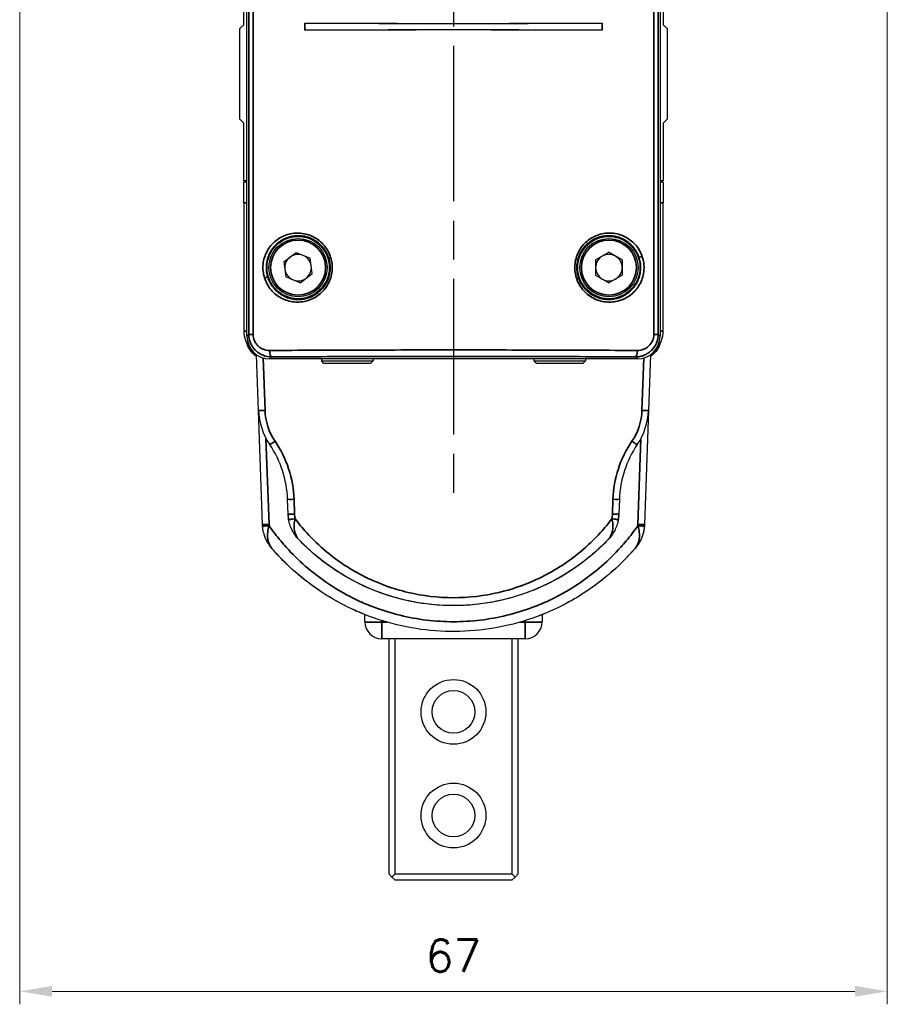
# Model space of a CAD drawing. Header units: millimetres. Extents: x 399 to 6233, y -1870 to 1602.
# Tile 122 of 164: x 4934 to 5001, y -1043 to -967. Entities that reach past the tile are written whole.
import ezdxf

# ---------------------------------------------------------------- set-up
doc = ezdxf.new("R2010")
doc.units = ezdxf.units.MM
doc.linetypes.add('AM_ISO08W050', pattern=[18, 12, -1.5, 3, -1.5])
for name, color, linetype, lineweight in [('AM_5', 3, 'Continuous', 25), ('AM_7', 4, 'AM_ISO08W050', 25), ('可見 (ISO)', 7, 'Continuous', 25), ('窄部可見 (ISO)', 7, 'Continuous', 35)]:
    doc.layers.add(name, color=color, linetype=linetype, lineweight=lineweight)
doc.layers.add('S40', color=7, linetype='Continuous')
doc.styles.add('尺寸標註', font='romans.shx', dxfattribs={"bigfont": 'CHINESET.SHX'})
doc.dimstyles.new('CNS1$0', dxfattribs={"dimtxt": 2.5, "dimasz": 2.5, "dimexe": 1, "dimexo": 1, "dimgap": 1.5, "dimtad": 1, "dimtoh": 1, "dimdec": 1, "dimdsep": 46, "dimtxsty": '尺寸標註', "dimcen": 0, "dimclrd": 2, "dimclre": 2, "dimclrt": 1, "dimadec": 0, "dimazin": 2, "dimtp": 0.1, "dimtm": 0.1, "dimtfac": 0.71, "dimtdec": 1, "dimtmove": 0, "dimatfit": 0, "dimfxl": 0, "dimlwd": 13, "dimlwe": 13, "dimarcsym": 0})

# ---------------------------------------------------------------- blocks, each defined once
blk = doc.blocks.new('*D293')
at = {"layer": 'AM_5', "color": 2, "lineweight": 13}
for p, q in [((4933.764, -929.444), (4933.764, -1043.018)), ((5000.764, -929.444), (5000.764, -1043.018)), ((4936.264, -1042.018), (4998.264, -1042.018))]:
    blk.add_line(p, q, dxfattribs=at)
at = {"layer": 'AM_5', "color": 2, "lineweight": -2}
for points in [[(4936.264, -1041.601), (4936.264, -1042.435), (4933.764, -1042.018)], [(4998.264, -1041.601), (4998.264, -1042.435), (5000.764, -1042.018)]]:
    blk.add_solid(points, dxfattribs=at)
at = {"layer": 'Defpoints', "color": 0, "lineweight": -2}
for p in [(4933.764, -928.444), (5000.764, -928.444), (5000.764, -1042.018)]:
    blk.add_point(p, dxfattribs=at)
at = {"layer": 'AM_5', "color": 1, "insert": (4967.264, -1039.268), "char_height": 2.5, "attachment_point": 5, "style": '尺寸標註'}
blk.add_mtext('67', dxfattribs=at)
blk = doc.blocks.new('S40-左視-02')
at = {"layer": '可見 (ISO)'}
for p, q in [((-15.95, -22.845), (-15.95, 34.605)), ((15.95, 34.605), (15.95, -22.845)), ((-16.2, 1.205), (-16.2, 27.533)), ((16.2, 27.533), (16.2, 1.205)), ((-16.5, 0.905), (-16.2, 1.205)), ((-16.5, -6.095), (-16.5, 0.905)), ((-11.487, 1.334), (-11.483, 1.331)), ((-11.487, 0.773), (-11.487, 1.334)), ((-11.487, 0.773), (-11.483, 0.776)), ((-11.483, 1.331), (-11.483, 0.776)), ((11.487, 1.334), (11.483, 1.331)), ((11.483, 0.776), (11.483, 1.331)), ((11.487, 0.773), (11.483, 0.776)), ((11.487, 1.334), (11.487, 0.773)), ((16.2, 1.205), (16.5, 0.905)), ((16.5, 0.905), (16.5, -6.095)), ((-16.2, -6.395), (-16.5, -6.095)), ((-16.2, -10.845), (-16.2, -6.395)), ((16.5, -6.095), (16.2, -6.395)), ((16.2, -6.395), (16.2, -10.845)), ((-15.95, -10.845), (-16.2, -10.845)), ((-15.95, -10.945), (-16.2, -10.945)), ((-16.2, -12.545), (-16.2, -10.945)), ((-16.013, -10.945), (-16.013, -10.845)), ((16.2, -10.845), (15.95, -10.845)), ((16.2, -10.945), (15.95, -10.945)), ((16.013, -10.945), (16.013, -10.845)), ((16.2, -10.945), (16.2, -12.545)), ((-16.2, -12.545), (-16.2, -22.445)), ((16.2, -22.445), (16.2, -12.545)), ((-14.1, -15.845), (-14.099, -15.845)), ((-13.771, -15.845), (-13.771, -15.845)), ((-14.5, -16.499), (-14.5, -16.499)), ((-13.091, -17.094), (-12.155, -16.374)), ((-12.155, -16.374), (-11.064, -16.825)), ((10.977, -16.956), (11.998, -16.364)), ((13.022, -16.953), (11.998, -16.364)), ((-14.621, -16.846), (-14.621, -16.846)), ((-13.091, -17.094), (-12.936, -18.264)), ((-10.909, -17.996), (-11.064, -16.825)), ((10.977, -16.956), (10.978, -18.137)), ((13.022, -16.953), (13.023, -18.134)), ((-11.845, -18.715), (-10.909, -17.996)), ((10.978, -18.137), (12.002, -18.726)), ((13.023, -18.134), (12.002, -18.726)), ((-14.5, -18.591), (-14.5, -18.591)), ((-11.845, -18.715), (-12.936, -18.264)), ((-15.054, -28.569), (-15.204, -24.278)), ((15.204, -24.278), (15.054, -28.569)), ((14.2, -24.595), (-14.2, -24.595)), ((-10.2, -24.595), (-10.2, -24.745)), ((-10.2, -24.745), (-6.2, -24.745)), ((-10, -24.945), (-10.2, -24.745)), ((-6.4, -24.945), (-10, -24.945)), ((-6.4, -24.945), (-6.2, -24.745)), ((-6.2, -24.595), (-6.2, -24.745)), ((6.2, -24.595), (6.2, -24.745)), ((6.2, -24.745), (10.2, -24.745)), ((6.4, -24.945), (6.2, -24.745)), ((10, -24.945), (6.4, -24.945)), ((10, -24.945), (10.2, -24.745)), ((10.2, -24.595), (10.2, -24.745)), ((-14.747, -37.377), (-15.054, -28.569)), ((15.054, -28.569), (14.747, -37.377)), ((-12.773, -36.575), (-12.814, -35.423)), ((12.814, -35.423), (12.773, -36.575)), ((-6.844, -44.895), (-6.844, -44.335)), ((-6.561, -44.444), (-6.561, -44.444)), ((6.561, -44.444), (6.561, -44.444)), ((6.844, -44.335), (6.844, -44.895)), ((5.544, -46.195), (-5.544, -46.195)), ((-5, -46.195), (-5, -64.345)), ((-4.5, -64.345), (-4.5, -46.195)), ((4.5, -46.195), (4.5, -64.345)), ((5, -64.345), (5, -46.195)), ((-5, -64.345), (-4.75, -64.595)), ((-4.75, -64.595), (-4.5, -64.345)), ((-4.75, -64.595), (-4.5, -64.845)), ((-4.5, -64.345), (4.5, -64.345)), ((4.5, -64.345), (4.75, -64.595)), ((4.5, -64.845), (4.75, -64.595)), ((4.75, -64.595), (5, -64.345)), ((4.5, -64.845), (-4.5, -64.845))]:
    blk.add_line(p, q, dxfattribs=at)
for centre, radius in [((-12, -17.545), 2.4), ((12, -17.545), 2.4), ((-12, -17.545), 2.25), ((12, -17.545), 2.25), ((0, -51.845), 2.5), ((0, -51.845), 1.65), ((0, -59.845), 2.5), ((0, -59.845), 1.65)]:
    blk.add_circle(centre, radius, dxfattribs=at)
for centre, radius, start, end in [((-12.5, -13.345), 2.25, 304.43839, 304.44342), ((-12.5, -13.345), 2.5, 308.24153, 308.24221), ((12.5, -13.345), 2.5, 231.75781, 231.75846), ((12.5, -13.345), 2.25, 290.5104, 290.51128), ((-12, -17.545), 1.022, 67.54789, 127.54789), ((-12, -17.545), 1.022, 7.54789, 67.54789), ((12, -17.545), 1.022, 120.0782, 180.0782), ((12, -17.545), 1.022, 60.0782, 120.0782), ((12, -17.545), 1.023, 0.0782, 60.0782), ((-12, -17.545), 1.022, 127.54789, 187.54789), ((-12, -17.545), 1.022, 307.54789, 7.54789), ((-12, -17.545), 1.022, 187.54789, 247.54789), ((12, -17.545), 1.022, 180.0782, 240.0782), ((12, -17.545), 1.022, 300.0782, 0.0782), ((-12, -17.545), 1.022, 247.54789, 307.54789), ((12, -17.545), 1.022, 240.0782, 300.0782), ((-14.2, -22.445), 2, 180, 223.28476), ((14.2, -22.445), 2, 316.71524, 0), ((-20.809, -35.702), 8, 2, 34.20423), ((20.809, -35.702), 8, 145.79577, 178), ((11.748, -37.272), 3, 355.60656, 356.6688), ((-5.544, -44.895), 1.3, 180, 270), ((5.544, -44.895), 1.3, 270, 0)]:
    blk.add_arc(centre, radius, start, end, dxfattribs=at)
for centre, major_axis, ratio, start_param, end_param in [((0, 2.107), (45.743, 0), 0.017452, 4.45856, 4.966217), ((0, 0), (-45.743, 0), 0.017452, 4.45856, 4.966217), ((0, 2.107), (-45.95, 0), 0.017455, 1.318216, 1.823376), ((0, 0), (45.95, 0), 0.017455, 1.318216, 1.823376), ((-14.2, -22.845), (1.238, 1.238), 0.999695, 2.356347, 3.926839), ((14.2, -22.845), (-1.238, 1.238), 0.999695, 2.356347, 3.926839), ((-10.94, -28.683), (1.408, -4.307), 0.898141, 4.40137, 5.023407), ((10.94, -28.683), (-1.408, -4.307), 0.898141, 1.259778, 1.881815), ((-9.77, -36.47), (-3.006, 0), 0.999048, 0.034873, 0.173261), ((9.77, -36.47), (3.006, 0), 0.999048, 6.109925, 6.248313), ((-11.748, -37.272), (-3, 0), 1, 0.058587, 0.076729)]:
    blk.add_ellipse(centre, major_axis=major_axis, ratio=ratio, start_param=start_param, end_param=end_param, dxfattribs=at)
for points, knots in [([(-15.345, -24.286), (-15.488, -24.173), (-15.614, -24.037), (-15.804, -23.755), (-15.875, -23.609), (-15.925, -23.457)], [0.1163989, 0.1163989, 0.1163989, 0.1163989, 0.1709338, 0.1709338, 0.2187282, 0.2187282, 0.2187282, 0.2187282]), ([(15.925, -23.457), (15.866, -23.636), (15.777, -23.808), (15.608, -24.034), (15.546, -24.104), (15.394, -24.251), (15.3, -24.325), (15.2, -24.389)], [0.0556135, 0.0556135, 0.0556135, 0.0556135, 0.1122733, 0.1122733, 0.1404091, 0.1404091, 0.1758858, 0.1758858, 0.1758858, 0.1758858]), ([(-11.942, -38.544), (-12.145, -38.333), (-12.313, -38.096), (-12.514, -37.704), (-12.572, -37.566), (-12.667, -37.283), (-12.704, -37.138), (-12.73, -36.988)], [-0.000011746, -0.000011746, -0.000011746, -0.000011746, 0.000902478, 0.000902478, 0.001359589, 0.001359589, 0.001816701, 0.001816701, 0.001816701, 0.001816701]), ([(12.73, -36.988), (12.704, -37.138), (12.666, -37.284), (12.619, -37.427), (12.571, -37.568), (12.514, -37.703), (12.448, -37.833), (12.315, -38.093), (12.144, -38.334), (11.942, -38.544)], [0, 0, 0, 0, 0.000455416, 0.000455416, 0.000455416, 0.000909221, 0.000909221, 0.000909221, 0.001818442, 0.001818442, 0.001818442, 0.001818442]), ([(12.773, -36.575), (12.767, -36.766), (12.742, -36.952), (12.701, -37.132), (12.694, -37.163), (12.687, -37.194), (12.679, -37.225)], [0, 0, 0, 0, 0.0005727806, 0.0005727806, 0.0005727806, 0.0006707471, 0.0006707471, 0.0006707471, 0.0006707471]), ([(-14.743, -37.448), (-14.744, -37.443), (-14.744, -37.438), (-14.744, -37.429), (-14.745, -37.424), (-14.745, -37.415), (-14.745, -37.41), (-14.746, -37.4), (-14.746, -37.396), (-14.746, -37.386), (-14.746, -37.382), (-14.747, -37.377)], [6.22466059, 6.22466059, 6.22466059, 6.22466059, 6.22938557, 6.22938557, 6.23411055, 6.23411055, 6.23883553, 6.23883553, 6.24356051, 6.24356051, 6.2482855, 6.2482855, 6.2482855, 6.2482855]), ([(-14.018, -39.234), (-14.223, -38.997), (-14.39, -38.73), (-14.574, -38.294), (-14.625, -38.14), (-14.701, -37.827), (-14.727, -37.667), (-14.74, -37.502)], [-0.000011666, -0.000011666, -0.000011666, -0.000011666, 0.000975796, 0.000975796, 0.001469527, 0.001469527, 0.001963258, 0.001963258, 0.001963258, 0.001963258]), ([(-12.325, -38.051), (-12.402, -37.927), (-12.47, -37.797), (-12.528, -37.661), (-12.545, -37.623), (-12.561, -37.584), (-12.576, -37.544)], [0.0006614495, 0.0006614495, 0.0006614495, 0.0006614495, 0.0011353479, 0.0011353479, 0.0011353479, 0.0012706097, 0.0012706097, 0.0012706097, 0.0012706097]), ([(12.496, -37.733), (12.433, -37.87), (12.36, -38.001), (12.277, -38.126), (12.178, -38.275), (12.065, -38.416), (11.942, -38.544)], [0.001237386, 0.001237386, 0.001237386, 0.001237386, 0.001718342, 0.001718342, 0.001718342, 0.002291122, 0.002291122, 0.002291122, 0.002291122]), ([(14.747, -37.377), (14.74, -37.555), (14.719, -37.727), (14.683, -37.894), (14.666, -37.978), (14.644, -38.061), (14.62, -38.142), (14.595, -38.223), (14.567, -38.303), (14.536, -38.382), (14.473, -38.539), (14.398, -38.689), (14.312, -38.831), (14.225, -38.974), (14.125, -39.11), (14.018, -39.234)], [0, 0, 0, 0, 0.000545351, 0.000545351, 0.000545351, 0.000818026, 0.000818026, 0.000818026, 0.001090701, 0.001090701, 0.001090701, 0.001636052, 0.001636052, 0.001636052, 0.002181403, 0.002181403, 0.002181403, 0.002181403]), ([(14.74, -37.502), (14.727, -37.667), (14.701, -37.827), (14.663, -37.984), (14.624, -38.141), (14.574, -38.294), (14.512, -38.439), (14.451, -38.584), (14.379, -38.723), (14.297, -38.856), (14.214, -38.989), (14.12, -39.116), (14.018, -39.234)], [0, 0, 0, 0, 0.000490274, 0.000490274, 0.000490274, 0.000980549, 0.000980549, 0.000980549, 0.001470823, 0.001470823, 0.001470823, 0.001961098, 0.001961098, 0.001961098, 0.001961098]), ([(14.747, -37.377), (14.746, -37.381), (14.746, -37.386), (14.746, -37.395), (14.746, -37.4), (14.745, -37.409), (14.745, -37.414), (14.745, -37.423), (14.744, -37.428), (14.744, -37.437), (14.744, -37.442), (14.743, -37.446)], [3.17649243, 3.17649243, 3.17649243, 3.17649243, 3.181138, 3.181138, 3.18578357, 3.18578357, 3.19042913, 3.19042913, 3.1950747, 3.1950747, 3.19972026, 3.19972026, 3.19972026, 3.19972026]), ([(-14.315, -38.826), (-14.399, -38.687), (-14.473, -38.539), (-14.555, -38.333), (-14.575, -38.279), (-14.593, -38.224)], [0.0005348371, 0.0005348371, 0.0005348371, 0.0005348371, 0.0010670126, 0.0010670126, 0.0012493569, 0.0012493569, 0.0012493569, 0.0012493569]), ([(11.942, -38.544), (11.173, -39.348), (10.323, -40.073), (9.409, -40.706), (8.494, -41.339), (7.516, -41.88), (6.493, -42.316), (5.47, -42.753), (4.403, -43.086), (3.314, -43.309), (2.224, -43.532), (1.112, -43.645), (0, -43.645), (-1.112, -43.645), (-2.224, -43.532), (-3.314, -43.309), (-4.403, -43.086), (-5.47, -42.753), (-6.493, -42.316), (-7.516, -41.88), (-8.494, -41.339), (-9.409, -40.706), (-10.323, -40.073), (-11.173, -39.348), (-11.942, -38.544)], [2.334303, 2.334303, 2.334303, 2.334303, 2.536125, 2.536125, 2.536125, 2.737948, 2.737948, 2.737948, 2.93977, 2.93977, 2.93977, 3.141593, 3.141593, 3.141593, 3.343415, 3.343415, 3.343415, 3.545238, 3.545238, 3.545238, 3.74706, 3.74706, 3.74706, 3.948882, 3.948882, 3.948882, 3.948882]), ([(11.942, -38.544), (10.725, -39.816), (9.284, -40.903), (6.142, -42.567), (4.392, -43.15), (0.852, -43.719), (-0.985, -43.712), (-4.511, -43.116), (-6.248, -42.523), (-9.341, -40.859), (-10.75, -39.791), (-11.942, -38.544)], [0, 0, 0, 0, 0.528018, 0.528018, 1.066826, 1.066826, 1.603608, 1.603608, 2.139825, 2.139825, 2.657413, 2.657413, 2.657413, 2.657413]), ([(11.942, -38.544), (10.727, -39.814), (9.288, -40.899), (6.148, -42.564), (4.399, -43.148), (0.859, -43.719), (-0.978, -43.712), (-4.504, -43.118), (-6.24, -42.526), (-9.337, -40.863), (-10.748, -39.793), (-11.942, -38.544)], [0, 0, 0, 0, 0.527305, 0.527305, 1.066226, 1.066226, 1.602923, 1.602923, 2.13899, 2.13899, 2.657465, 2.657465, 2.657465, 2.657465]), ([(14.585, -38.247), (14.569, -38.294), (14.552, -38.34), (14.534, -38.385), (14.472, -38.542), (14.398, -38.69), (14.312, -38.832), (14.226, -38.973), (14.126, -39.109), (14.018, -39.234)], [0.000914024, 0.000914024, 0.000914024, 0.000914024, 0.001069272, 0.001069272, 0.001069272, 0.001603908, 0.001603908, 0.001603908, 0.002138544, 0.002138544, 0.002138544, 0.002138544]), ([(-6.561, -44.444), (-7.829, -43.964), (-9.062, -43.337), (-10.211, -42.578), (-11.631, -41.64), (-12.921, -40.502), (-14.018, -39.234)], [0.3619205, 0.3619205, 0.3619205, 0.3619205, 0.5836942, 0.5836942, 0.5836942, 0.8578464, 0.8578464, 0.8578464, 0.8578464]), ([(14.018, -39.234), (12.73, -40.724), (11.18, -42.02), (7.76, -44.062), (5.834, -44.815), (1.905, -45.653), (-0.149, -45.752), (-4.127, -45.288), (-6.105, -44.725), (-9.734, -43.01), (-11.432, -41.834), (-13.276, -40.053), (-13.657, -39.652), (-14.018, -39.234)], [0, 0, 0, 0, 0.590857, 0.590857, 1.195064, 1.195064, 1.795987, 1.795987, 2.396837, 2.396837, 3.000323, 3.000323, 3.165938, 3.165938, 3.165938, 3.165938]), ([(14.018, -39.234), (12.921, -40.502), (11.631, -41.64), (10.211, -42.578), (9.648, -42.95), (9.065, -43.29), (8.468, -43.597)], [5.4253389, 5.4253389, 5.4253389, 5.4253389, 5.6994911, 5.6994911, 5.6994911, 5.8081456, 5.8081456, 5.8081456, 5.8081456])]:
    blk.add_open_spline(points, degree=3, knots=knots, dxfattribs=at)
for points in [[(-12.714, -37.074), (-12.747, -36.912), (-12.767, -36.746), (-12.773, -36.575)], [(-14.716, -37.712), (-14.729, -37.625), (-14.738, -37.537), (-14.743, -37.448)], [(14.743, -37.448), (14.737, -37.554), (14.725, -37.658), (14.708, -37.761)], [(-6.545, -44.45), (-6.55, -44.448), (-6.556, -44.446), (-6.561, -44.444)], [(6.561, -44.444), (6.556, -44.446), (6.55, -44.448), (6.545, -44.45)], [(7.063, -44.246), (6.896, -44.315), (6.729, -44.381), (6.561, -44.444)]]:
    blk.add_open_spline(points, degree=3, dxfattribs=at)
at = {"layer": '窄部可見 (ISO)'}
for p, q in [((-15.804, -22.7), (-15.804, 34.459)), ((-15.474, 34.46), (-15.474, -22.7)), ((15.474, -22.7), (15.474, 34.46)), ((15.804, 34.459), (15.804, -22.7)), ((-16.013, -10.845), (-16.013, -10.945)), ((16.013, -10.945), (16.013, -10.845)), ((-16.2, -12.545), (-15.95, -12.545)), ((15.95, -12.545), (16.2, -12.545)), ((-15.95, -22.445), (-16.2, -22.445)), ((-15.95, -22.845), (-15.804, -22.7)), ((-15.474, -22.7), (-15.804, -22.7)), ((15.804, -22.7), (15.474, -22.7)), ((15.804, -22.7), (15.95, -22.845)), ((15.95, -22.445), (16.2, -22.445)), ((-14.696, -24.523), (-14.555, -28.578)), ((-14.047, -24.442), (-14.2, -24.595)), ((14.2, -24.595), (14.047, -24.442)), ((14.2, -24.436), (14.2, -24.436)), ((14.555, -28.578), (14.696, -24.523)), ((-14.479, -30.729), (-14.247, -37.37)), ((14.247, -37.37), (14.479, -30.729)), ((-12.314, -35.432), (-12.274, -36.583)), ((12.274, -36.583), (12.314, -35.432)), ((12.414, -36.957), (12.414, -36.957)), ((-10.434, -38.93), (-10.434, -38.93)), ((10.434, -38.93), (10.435, -38.93)), ((-5.544, -44.795), (-5.544, -44.922)), ((5.544, -44.922), (5.544, -44.795)), ((-5.544, -44.922), (-5.12, -44.922)), ((-5.544, -44.922), (-5.544, -46.195)), ((5.12, -44.922), (5.544, -44.922)), ((5.544, -44.922), (5.544, -46.195))]:
    blk.add_line(p, q, dxfattribs=at)
for centre in [(-12, -17.545), (12, -17.545)]:
    blk.add_circle(centre, 2.125, dxfattribs=at)
for centre, start, end in [((-12.5, -13.345), 301.59993, 301.60569), ((12.5, -13.345), 287.67171, 287.67206)]:
    blk.add_arc(centre, 2.125, start, end, dxfattribs=at)
for centre, major_axis, ratio, start_param, end_param in [((14.504, -16.673), (-0.189, -0.065), 0.109215, 0.017558, 1.876428), ((-9.445, -16.752), (-0.191, -0.059), 0.062926, 4.911673, 6.265697), ((-14.53, -18.337), (0.191, 0.059), 0.099527, 0.01754, 1.880288), ((9.471, -18.417), (0.189, 0.065), 0.069409, 4.910151, 6.26569), ((-14.047, -23.942), (0.003, -0.5), 0.310429, 4.710619, 6.264825), ((14.047, -23.942), (-0.003, -0.5), 0.310429, 0.01836, 1.572566), ((-14.555, -28.552), (-0.5, -0.017), 0.052304, 0, 1.56897), ((-10.852, -28.681), (1.267, -3.876), 0.89813, 4.401367, 5.023411), ((10.852, -28.681), (-1.267, -3.876), 0.89813, 1.259775, 1.881819), ((14.555, -28.552), (0.5, -0.017), 0.052304, 4.714215, 6.283185), ((-13.779, -30.924), (-0.414, -0.281), 0.043303, 0, 1.541372), ((13.779, -30.924), (0.414, -0.281), 0.043303, 4.741814, 6.283185), ((-12.314, -35.406), (-0.5, -0.017), 0.052304, 0, 1.56897), ((12.314, -35.406), (0.5, -0.017), 0.052304, 4.714215, 6.283185), ((-12.274, -36.557), (-0.5, -0.017), 0.052304, 0, 1.56897), ((-9.773, -36.496), (-2.503, 0), 0.99863, 0.034746, 0.173301), ((9.772, -36.496), (2.503, 0), 0.99863, 6.10989, 6.248439), ((12.274, -36.557), (0.5, -0.017), 0.052304, 4.714215, 6.283185), ((-14.247, -37.359), (-0.5, -0.017), 0.02093, 0, 1.570065), ((-14.241, -37.464), (-0.499, -0.038), 0.020881, 0, 1.569192), ((-12.495, -37.196), (-0.23, -2.096), 0.829289, 4.885924, 4.935809), ((12.509, -37.19), (0.24, -2.088), 0.825286, 1.340585, 1.390664), ((14.241, -37.464), (0.499, -0.038), 0.020881, 4.713993, 6.283185), ((14.247, -37.359), (0.5, -0.017), 0.02093, 4.71312, 6.283185), ((-5.544, -44.895), (-1.3, 0), 0.020942, 0, 1.570796), ((5.544, -44.895), (1.3, 0), 0.020942, 4.712389, 6.283185)]:
    blk.add_ellipse(centre, major_axis=major_axis, ratio=ratio, start_param=start_param, end_param=end_param, dxfattribs=at)
for points, knots in [([(-14.594, -18.337), (-14.647, -18.168), (-14.682, -17.995), (-14.701, -17.818), (-14.719, -17.641), (-14.719, -17.461), (-14.702, -17.285), (-14.684, -17.108), (-14.65, -16.935), (-14.598, -16.766), (-14.546, -16.597), (-14.476, -16.432), (-14.393, -16.278), (-14.31, -16.124), (-14.211, -15.979), (-14.099, -15.844), (-13.987, -15.709), (-13.863, -15.588), (-13.729, -15.479), (-13.595, -15.37), (-13.449, -15.274), (-13.297, -15.193), (-13.145, -15.113), (-12.987, -15.047), (-12.823, -14.997), (-12.658, -14.947), (-12.488, -14.912), (-12.318, -14.895), (-12.147, -14.877), (-11.976, -14.876), (-11.803, -14.891), (-11.458, -14.921), (-11.123, -15.017), (-10.811, -15.178), (-10.656, -15.258), (-10.509, -15.353), (-10.373, -15.461), (-10.237, -15.569), (-10.108, -15.693), (-9.995, -15.828), (-9.881, -15.962), (-9.781, -16.107), (-9.696, -16.261), (-9.611, -16.416), (-9.54, -16.582), (-9.486, -16.752)], [0.016662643, 0.016662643, 0.016662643, 0.016662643, 0.017195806, 0.017195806, 0.017195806, 0.017729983, 0.017729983, 0.017729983, 0.018267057, 0.018267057, 0.018267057, 0.018804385, 0.018804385, 0.018804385, 0.019342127, 0.019342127, 0.019342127, 0.019880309, 0.019880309, 0.019880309, 0.02041893, 0.02041893, 0.02041893, 0.020957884, 0.020957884, 0.020957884, 0.021497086, 0.021497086, 0.021497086, 0.022036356, 0.022036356, 0.022036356, 0.023114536, 0.023114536, 0.023114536, 0.023653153, 0.023653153, 0.023653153, 0.024190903, 0.024190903, 0.024190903, 0.024728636, 0.024728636, 0.024728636, 0.025266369, 0.025266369, 0.025266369, 0.025266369]), ([(-9.636, -16.811), (-9.68, -16.668), (-9.738, -16.529), (-9.876, -16.266), (-9.956, -16.143), (-10.138, -15.911), (-10.24, -15.802), (-10.459, -15.607), (-10.576, -15.52), (-10.823, -15.368), (-10.956, -15.302), (-11.225, -15.197), (-11.362, -15.157), (-11.644, -15.1), (-11.789, -15.084), (-12.074, -15.078), (-12.216, -15.087), (-12.498, -15.13), (-12.639, -15.164), (-12.909, -15.255), (-13.04, -15.312), (-13.292, -15.449), (-13.413, -15.53), (-13.638, -15.71), (-13.742, -15.81), (-13.934, -16.029), (-14.022, -16.148), (-14.173, -16.399), (-14.237, -16.531), (-14.396, -16.949), (-14.45, -17.244), (-14.45, -17.545)], [0.008449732, 0.008449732, 0.008449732, 0.008449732, 0.008899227, 0.008899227, 0.009348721, 0.009348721, 0.009798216, 0.009798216, 0.01024771, 0.01024771, 0.010697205, 0.010697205, 0.011146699, 0.011146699, 0.011596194, 0.011596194, 0.012045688, 0.012045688, 0.012495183, 0.012495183, 0.012944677, 0.012944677, 0.013394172, 0.013394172, 0.013843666, 0.013843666, 0.014293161, 0.014293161, 0.014742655, 0.014742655, 0.015641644, 0.015641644, 0.015641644, 0.015641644]), ([(9.513, -18.417), (9.454, -18.248), (9.413, -18.075), (9.365, -17.72), (9.359, -17.539), (9.384, -17.184), (9.414, -17.009), (9.508, -16.667), (9.574, -16.499), (9.813, -16.027), (10.038, -15.744), (10.437, -15.405), (10.583, -15.304), (10.887, -15.134), (11.045, -15.065), (11.374, -14.958), (11.545, -14.921), (11.886, -14.879), (12.057, -14.875), (12.573, -14.911), (12.906, -15), (13.371, -15.227), (13.517, -15.317), (13.791, -15.524), (13.921, -15.642), (14.153, -15.902), (14.255, -16.042), (14.433, -16.343), (14.509, -16.505), (14.567, -16.673)], [0.016614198, 0.016614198, 0.016614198, 0.016614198, 0.01715223, 0.01715223, 0.017690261, 0.017690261, 0.018228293, 0.018228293, 0.018766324, 0.018766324, 0.019842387, 0.019842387, 0.020380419, 0.020380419, 0.02091845, 0.02091845, 0.021456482, 0.021456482, 0.021994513, 0.021994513, 0.023070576, 0.023070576, 0.023608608, 0.023608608, 0.024146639, 0.024146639, 0.024684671, 0.024684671, 0.025222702, 0.025222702, 0.025222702, 0.025222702]), ([(14.315, -16.739), (14.267, -16.6), (14.206, -16.464), (14.064, -16.211), (13.982, -16.092), (13.8, -15.87), (13.698, -15.766), (13.481, -15.58), (13.366, -15.498), (13.123, -15.353), (12.993, -15.291), (12.729, -15.191), (12.594, -15.152), (12.317, -15.099), (12.175, -15.083), (11.892, -15.078), (11.751, -15.088), (11.47, -15.131), (11.33, -15.165), (11.059, -15.257), (10.929, -15.315), (10.677, -15.453), (10.555, -15.535), (10.33, -15.716), (10.225, -15.817), (10.034, -16.037), (9.947, -16.157), (9.797, -16.408), (9.733, -16.54), (9.63, -16.817), (9.59, -16.96), (9.538, -17.249), (9.524, -17.396), (9.524, -17.545)], [0.008491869, 0.008491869, 0.008491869, 0.008491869, 0.008936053, 0.008936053, 0.009380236, 0.009380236, 0.00982442, 0.00982442, 0.010268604, 0.010268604, 0.010712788, 0.010712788, 0.011156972, 0.011156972, 0.011601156, 0.011601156, 0.01204534, 0.01204534, 0.012489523, 0.012489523, 0.012933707, 0.012933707, 0.013377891, 0.013377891, 0.013822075, 0.013822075, 0.014266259, 0.014266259, 0.014710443, 0.014710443, 0.015154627, 0.015154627, 0.015598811, 0.015598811, 0.015598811, 0.015598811]), ([(14.567, -16.673), (14.626, -16.841), (14.667, -17.016), (14.715, -17.368), (14.721, -17.545), (14.697, -17.902), (14.666, -18.079), (14.573, -18.419), (14.508, -18.586), (14.349, -18.901), (14.255, -19.049), (14.04, -19.323), (13.917, -19.45), (13.524, -19.788), (13.218, -19.961), (12.571, -20.178), (12.223, -20.225), (11.711, -20.195), (11.538, -20.168), (11.203, -20.081), (11.041, -20.023), (10.729, -19.874), (10.577, -19.782), (10.297, -19.573), (10.168, -19.456), (9.932, -19.194), (9.826, -19.05), (9.646, -18.747), (9.572, -18.587), (9.513, -18.417)], [0.007999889, 0.007999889, 0.007999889, 0.007999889, 0.008538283, 0.008538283, 0.009076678, 0.009076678, 0.009615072, 0.009615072, 0.010153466, 0.010153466, 0.010691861, 0.010691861, 0.011230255, 0.011230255, 0.012307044, 0.012307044, 0.013383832, 0.013383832, 0.013922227, 0.013922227, 0.014460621, 0.014460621, 0.014999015, 0.014999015, 0.01553741, 0.01553741, 0.016075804, 0.016075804, 0.016614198, 0.016614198, 0.016614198, 0.016614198]), ([(-9.486, -16.752), (-9.433, -16.922), (-9.397, -17.099), (-9.361, -17.452), (-9.361, -17.63), (-9.396, -17.986), (-9.432, -18.161), (-9.536, -18.499), (-9.606, -18.664), (-9.777, -18.976), (-9.876, -19.121), (-10.103, -19.39), (-10.231, -19.515), (-10.504, -19.733), (-10.65, -19.828), (-10.96, -19.989), (-11.122, -20.054), (-11.453, -20.15), (-11.624, -20.182), (-11.968, -20.214), (-12.139, -20.213), (-12.479, -20.179), (-12.65, -20.145), (-12.978, -20.046), (-13.136, -19.982), (-13.44, -19.822), (-13.586, -19.726), (-13.854, -19.51), (-13.978, -19.389), (-14.203, -19.122), (-14.303, -18.976), (-14.471, -18.67), (-14.54, -18.508), (-14.594, -18.337)], [0.008052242, 0.008052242, 0.008052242, 0.008052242, 0.008590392, 0.008590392, 0.009128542, 0.009128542, 0.009666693, 0.009666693, 0.010204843, 0.010204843, 0.010742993, 0.010742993, 0.011281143, 0.011281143, 0.011819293, 0.011819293, 0.012357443, 0.012357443, 0.012895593, 0.012895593, 0.013433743, 0.013433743, 0.013971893, 0.013971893, 0.014510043, 0.014510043, 0.015048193, 0.015048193, 0.015586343, 0.015586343, 0.016124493, 0.016124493, 0.016662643, 0.016662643, 0.016662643, 0.016662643]), ([(-9.524, -17.545), (-9.524, -17.421), (-9.533, -17.298), (-9.552, -17.175), (-9.571, -17.052), (-9.599, -16.93), (-9.636, -16.811)], [0.0077021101, 0.0077021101, 0.0077021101, 0.0077021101, 0.0080759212, 0.0080759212, 0.0080759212, 0.0084497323, 0.0084497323, 0.0084497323, 0.0084497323]), ([(14.45, -17.545), (14.45, -17.408), (14.439, -17.272), (14.394, -17.002), (14.359, -16.868), (14.315, -16.739)], [0.0076672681, 0.0076672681, 0.0076672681, 0.0076672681, 0.0080795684, 0.0080795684, 0.0084918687, 0.0084918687, 0.0084918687, 0.0084918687]), ([(-14.45, -17.545), (-14.45, -17.629), (-14.446, -17.714), (-14.437, -17.797), (-14.433, -17.837), (-14.428, -17.877), (-14.422, -17.916), (-14.404, -18.039), (-14.376, -18.159), (-14.339, -18.277)], [0.015641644, 0.015641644, 0.015641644, 0.015641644, 0.0158933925, 0.0158933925, 0.0158933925, 0.0160132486, 0.0160132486, 0.0160132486, 0.0163848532, 0.0163848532, 0.0163848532, 0.0163848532]), ([(-14.339, -18.277), (-14.29, -18.435), (-14.226, -18.584), (-14.149, -18.726), (-14.086, -18.841), (-14.014, -18.952), (-13.933, -19.056), (-13.914, -19.08), (-13.896, -19.103), (-13.877, -19.126), (-13.773, -19.25), (-13.659, -19.361), (-13.536, -19.461), (-13.459, -19.524), (-13.377, -19.582), (-13.293, -19.635), (-13.242, -19.667), (-13.19, -19.696), (-13.138, -19.724), (-12.997, -19.798), (-12.852, -19.858), (-12.701, -19.904), (-12.635, -19.924), (-12.569, -19.941), (-12.501, -19.955), (-12.413, -19.974), (-12.324, -19.988), (-12.235, -19.997), (-12.078, -20.013), (-11.92, -20.014), (-11.761, -19.999), (-11.723, -19.995), (-11.685, -19.991), (-11.648, -19.986), (-11.527, -19.969), (-11.408, -19.943), (-11.293, -19.909), (-11.271, -19.903), (-11.249, -19.896), (-11.228, -19.889), (-11.098, -19.847), (-10.97, -19.794), (-10.847, -19.73), (-10.841, -19.726), (-10.834, -19.723), (-10.827, -19.719), (-10.698, -19.65), (-10.577, -19.571), (-10.462, -19.48), (-10.456, -19.475), (-10.45, -19.471), (-10.444, -19.466), (-10.336, -19.379), (-10.234, -19.281), (-10.142, -19.177), (-10.126, -19.16), (-10.111, -19.142), (-10.097, -19.125), (-10.017, -19.029), (-9.945, -18.928), (-9.88, -18.821), (-9.86, -18.788), (-9.841, -18.755), (-9.823, -18.721), (-9.77, -18.624), (-9.724, -18.523), (-9.685, -18.42), (-9.666, -18.37), (-9.648, -18.319), (-9.633, -18.269), (-9.605, -18.178), (-9.582, -18.085), (-9.565, -17.991), (-9.553, -17.923), (-9.543, -17.855), (-9.536, -17.786), (-9.528, -17.705), (-9.524, -17.625), (-9.524, -17.545)], [0.000508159, 0.000508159, 0.000508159, 0.000508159, 0.001003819, 0.001003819, 0.001003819, 0.001407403, 0.001407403, 0.001407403, 0.001498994, 0.001498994, 0.001498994, 0.001996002, 0.001996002, 0.001996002, 0.002306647, 0.002306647, 0.002306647, 0.002492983, 0.002492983, 0.002492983, 0.002990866, 0.002990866, 0.002990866, 0.003205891, 0.003205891, 0.003205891, 0.003488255, 0.003488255, 0.003488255, 0.003986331, 0.003986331, 0.003986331, 0.004105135, 0.004105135, 0.004105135, 0.004483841, 0.004483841, 0.004483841, 0.004554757, 0.004554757, 0.004554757, 0.004980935, 0.004980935, 0.004980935, 0.005004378, 0.005004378, 0.005004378, 0.005454, 0.005454, 0.005454, 0.005477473, 0.005477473, 0.005477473, 0.005903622, 0.005903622, 0.005903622, 0.005973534, 0.005973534, 0.005973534, 0.006353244, 0.006353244, 0.006353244, 0.006469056, 0.006469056, 0.006469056, 0.006802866, 0.006802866, 0.006802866, 0.006964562, 0.006964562, 0.006964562, 0.007252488, 0.007252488, 0.007252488, 0.007459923, 0.007459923, 0.007459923, 0.00770211, 0.00770211, 0.00770211, 0.00770211]), ([(9.524, -17.545), (9.524, -17.683), (9.536, -17.82), (9.581, -18.09), (9.615, -18.222), (9.66, -18.352)], [0.0155988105, 0.0155988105, 0.0155988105, 0.0155988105, 0.0160090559, 0.0160090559, 0.0164193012, 0.0164193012, 0.0164193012, 0.0164193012]), ([(9.66, -18.352), (9.757, -18.633), (9.902, -18.889), (10.089, -19.115), (10.276, -19.342), (10.498, -19.529), (10.748, -19.675), (10.999, -19.821), (11.268, -19.919), (11.549, -19.97), (11.831, -20.021), (12.114, -20.023), (12.394, -19.976), (12.675, -19.928), (12.942, -19.835), (13.191, -19.695), (13.315, -19.625), (13.433, -19.546), (13.543, -19.456), (13.653, -19.366), (13.757, -19.265), (13.851, -19.156), (13.946, -19.046), (14.03, -18.929), (14.104, -18.805), (14.178, -18.68), (14.242, -18.547), (14.294, -18.41), (14.345, -18.272), (14.384, -18.131), (14.41, -17.986), (14.437, -17.841), (14.45, -17.692), (14.45, -17.545)], [0.000560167, 0.000560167, 0.000560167, 0.000560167, 0.001448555, 0.001448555, 0.001448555, 0.002336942, 0.002336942, 0.002336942, 0.00322533, 0.00322533, 0.00322533, 0.004113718, 0.004113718, 0.004113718, 0.005002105, 0.005002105, 0.005002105, 0.005446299, 0.005446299, 0.005446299, 0.005890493, 0.005890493, 0.005890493, 0.006334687, 0.006334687, 0.006334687, 0.00677888, 0.00677888, 0.00677888, 0.007223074, 0.007223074, 0.007223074, 0.007667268, 0.007667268, 0.007667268, 0.007667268]), ([(-14.047, -24.442), (-14.273, -24.443), (-14.494, -24.401), (-14.703, -24.318), (-14.808, -24.276), (-14.908, -24.225), (-15.003, -24.164), (-15.006, -24.162), (-15.009, -24.16), (-15.012, -24.158), (-15.104, -24.099), (-15.191, -24.029), (-15.271, -23.953), (-15.274, -23.95), (-15.277, -23.947), (-15.279, -23.944), (-15.359, -23.867), (-15.43, -23.783), (-15.493, -23.692), (-15.495, -23.689), (-15.498, -23.686), (-15.5, -23.683), (-15.563, -23.59), (-15.618, -23.49), (-15.663, -23.387), (-15.755, -23.172), (-15.804, -22.937), (-15.804, -22.7)], [0, 0, 0, 0, 0.000685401, 0.000685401, 0.000685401, 0.001029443, 0.001029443, 0.001029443, 0.00104043, 0.00104043, 0.00104043, 0.001375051, 0.001375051, 0.001375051, 0.00138724, 0.00138724, 0.00138724, 0.001722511, 0.001722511, 0.001722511, 0.00173405, 0.00173405, 0.00173405, 0.002071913, 0.002071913, 0.002071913, 0.00277448, 0.00277448, 0.00277448, 0.00277448]), ([(-15.474, -22.7), (-15.474, -22.87), (-15.438, -23.038), (-15.371, -23.19), (-15.338, -23.267), (-15.296, -23.341), (-15.249, -23.408), (-15.201, -23.476), (-15.147, -23.538), (-15.088, -23.594), (-15.028, -23.651), (-14.962, -23.702), (-14.894, -23.745), (-14.825, -23.788), (-14.753, -23.825), (-14.677, -23.854), (-14.525, -23.913), (-14.366, -23.943), (-14.202, -23.942)], [0, 0, 0, 0, 0.000509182, 0.000509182, 0.000509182, 0.00076434, 0.00076434, 0.00076434, 0.001020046, 0.001020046, 0.001020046, 0.001276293, 0.001276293, 0.001276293, 0.001532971, 0.001532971, 0.001532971, 0.002047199, 0.002047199, 0.002047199, 0.002047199]), ([(15.804, -22.7), (15.804, -22.817), (15.792, -22.932), (15.769, -23.045), (15.746, -23.159), (15.712, -23.271), (15.667, -23.378), (15.577, -23.59), (15.443, -23.784), (15.28, -23.944), (15.277, -23.946), (15.275, -23.949), (15.272, -23.952), (15.11, -24.107), (14.918, -24.231), (14.712, -24.314), (14.607, -24.357), (14.497, -24.389), (14.385, -24.41), (14.274, -24.431), (14.161, -24.442), (14.047, -24.442)], [0, 0, 0, 0, 0.000347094, 0.000347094, 0.000347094, 0.000694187, 0.000694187, 0.000694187, 0.001388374, 0.001388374, 0.001388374, 0.001400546, 0.001400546, 0.001400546, 0.002082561, 0.002082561, 0.002082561, 0.002429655, 0.002429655, 0.002429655, 0.002776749, 0.002776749, 0.002776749, 0.002776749]), ([(14.202, -23.942), (14.365, -23.943), (14.526, -23.913), (14.826, -23.796), (14.967, -23.708), (15.205, -23.484), (15.303, -23.345), (15.404, -23.115), (15.43, -23.034), (15.465, -22.869), (15.474, -22.785), (15.474, -22.7)], [0, 0, 0, 0, 0.000507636, 0.000507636, 0.001015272, 0.001015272, 0.001522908, 0.001522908, 0.001776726, 0.001776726, 0.002030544, 0.002030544, 0.002030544, 0.002030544]), ([(-15.925, -23.457), (-15.911, -23.499), (-15.896, -23.54), (-15.879, -23.58), (-15.835, -23.686), (-15.782, -23.786), (-15.718, -23.882), (-15.655, -23.977), (-15.581, -24.067), (-15.5, -24.148), (-15.41, -24.238), (-15.309, -24.319), (-15.2, -24.388)], [0.00055598, 0.00055598, 0.00055598, 0.00055598, 0.000685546, 0.000685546, 0.000685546, 0.001028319, 0.001028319, 0.001028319, 0.001371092, 0.001371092, 0.001371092, 0.001756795, 0.001756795, 0.001756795, 0.001756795]), ([(15.2, -24.389), (15.212, -24.381), (15.223, -24.374), (15.329, -24.303), (15.419, -24.229), (15.58, -24.068), (15.653, -23.98), (15.78, -23.789), (15.835, -23.686), (15.896, -23.541), (15.911, -23.499), (15.925, -23.458)], [0.000987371, 0.000987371, 0.000987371, 0.000987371, 0.00102819, 0.00102819, 0.001370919, 0.001370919, 0.001713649, 0.001713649, 0.002056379, 0.002056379, 0.002188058, 0.002188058, 0.002188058, 0.002188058]), ([(-14.202, -23.942), (-11.914, -23.929), (-9.567, -23.919), (-7.191, -23.913), (-4.814, -23.906), (-2.407, -23.903), (0, -23.903), (2.407, -23.903), (4.814, -23.906), (7.191, -23.913), (9.567, -23.919), (11.914, -23.929), (14.202, -23.942)], [2.8259433, 2.8259433, 2.8259433, 2.8259433, 2.983768, 2.983768, 2.983768, 3.1415927, 3.1415927, 3.1415927, 3.2994173, 3.2994173, 3.2994173, 3.457242, 3.457242, 3.457242, 3.457242]), ([(14.047, -24.442), (11.784, -24.429), (9.463, -24.419), (4.761, -24.406), (2.381, -24.403), (-2.381, -24.403), (-4.761, -24.406), (-9.463, -24.419), (-11.784, -24.429), (-14.047, -24.442)], [2.8259433, 2.8259433, 2.8259433, 2.8259433, 2.983768, 2.983768, 3.1415927, 3.1415927, 3.2994173, 3.2994173, 3.457242, 3.457242, 3.457242, 3.457242]), ([(-13.779, -30.95), (-13.331, -31.609), (-12.977, -32.331), (-12.482, -33.844), (-12.342, -34.636), (-12.314, -35.432)], [4.1154126, 4.1154126, 4.1154126, 4.1154126, 4.3964475, 4.3964475, 4.6774824, 4.6774824, 4.6774824, 4.6774824]), ([(12.314, -35.432), (12.342, -34.636), (12.482, -33.844), (12.977, -32.331), (13.331, -31.609), (13.779, -30.95)], [1.6057029, 1.6057029, 1.6057029, 1.6057029, 1.8867378, 1.8867378, 2.1677727, 2.1677727, 2.1677727, 2.1677727]), ([(-12.238, -36.928), (-12.366, -36.95), (-12.493, -36.969), (-12.584, -36.98), (-12.675, -36.992), (-12.729, -36.994), (-12.73, -36.988)], [0, 0, 0, 0, 0.5, 0.5, 0.5, 1, 1, 1, 1]), ([(-12.238, -36.928), (-12.275, -37.087), (-12.299, -37.248), (-12.307, -37.401), (-12.314, -37.554), (-12.306, -37.704), (-12.282, -37.842), (-12.233, -38.12), (-12.118, -38.361), (-11.942, -38.544)], [-0.00000006, -0.00000006, -0.00000006, -0.00000006, 0.000493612, 0.000493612, 0.000493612, 0.000987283, 0.000987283, 0.000987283, 0.001974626, 0.001974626, 0.001974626, 0.001974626]), ([(-12.238, -36.928), (-11.957, -37.3), (-11.66, -37.658), (-11.356, -37.996), (-10.875, -38.528), (-10.35, -39.031), (-9.798, -39.489), (-9.347, -39.864), (-8.874, -40.212), (-8.379, -40.535), (-7.885, -40.857), (-7.363, -41.156), (-6.836, -41.419), (-6.635, -41.519), (-6.432, -41.615), (-6.227, -41.706), (-5.895, -41.854), (-5.557, -41.99), (-5.215, -42.113), (-4.661, -42.313), (-4.092, -42.482), (-3.513, -42.619), (-2.354, -42.891), (-1.183, -43.028), (0, -43.028), (1.183, -43.028), (2.354, -42.891), (3.513, -42.619), (4.451, -42.398), (5.357, -42.093), (6.227, -41.706), (6.432, -41.615), (6.635, -41.519), (6.836, -41.419), (7.363, -41.156), (7.885, -40.857), (8.379, -40.535), (8.874, -40.213), (9.347, -39.864), (9.798, -39.49), (10.35, -39.031), (10.875, -38.528), (11.356, -37.996), (11.66, -37.658), (11.957, -37.3), (12.238, -36.928)], [0.0306519, 0.0306519, 0.0306519, 0.0306519, 0.0761423, 0.0761423, 0.0761423, 0.1479894, 0.1479894, 0.1479894, 0.2066581, 0.2066581, 0.2066581, 0.2653269, 0.2653269, 0.2653269, 0.287704, 0.287704, 0.287704, 0.3239956, 0.3239956, 0.3239956, 0.3826644, 0.3826644, 0.3826644, 0.5, 0.5, 0.5, 0.6173393, 0.6173393, 0.6173393, 0.7123132, 0.7123132, 0.7123132, 0.7346768, 0.7346768, 0.7346768, 0.7933455, 0.7933455, 0.7933455, 0.8520143, 0.8520143, 0.8520143, 0.9238651, 0.9238651, 0.9238651, 0.9693517, 0.9693517, 0.9693517, 0.9693517]), ([(11.942, -38.544), (12.114, -38.365), (12.228, -38.13), (12.278, -37.86), (12.279, -37.855), (12.28, -37.849), (12.281, -37.844), (12.305, -37.711), (12.314, -37.569), (12.308, -37.421), (12.308, -37.414), (12.307, -37.408), (12.307, -37.401), (12.299, -37.246), (12.275, -37.087), (12.238, -36.928)], [-0.000011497, -0.000011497, -0.000011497, -0.000011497, 0.000957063, 0.000957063, 0.000957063, 0.000976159, 0.000976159, 0.000976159, 0.001448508, 0.001448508, 0.001448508, 0.001469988, 0.001469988, 0.001469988, 0.001963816, 0.001963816, 0.001963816, 0.001963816]), ([(12.73, -36.988), (12.729, -36.994), (12.675, -36.992), (12.584, -36.98), (12.493, -36.969), (12.366, -36.95), (12.238, -36.928)], [0, 0, 0, 0, 0.5, 0.5, 0.5, 0.9998705, 0.9998705, 0.9998705, 0.9998705]), ([(-14.241, -37.474), (-14.293, -37.643), (-14.329, -37.814), (-14.348, -37.98), (-14.366, -38.146), (-14.365, -38.308), (-14.347, -38.459), (-14.309, -38.76), (-14.198, -39.026), (-14.018, -39.234)], [-0.00000006, -0.00000006, -0.00000006, -0.00000006, 0.000531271, 0.000531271, 0.000531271, 0.001062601, 0.001062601, 0.001062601, 0.002125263, 0.002125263, 0.002125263, 0.002125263]), ([(-14.241, -37.474), (-13.956, -37.88), (-13.653, -38.275), (-13.34, -38.648), (-13.207, -38.808), (-13.07, -38.966), (-12.93, -39.122), (-12.463, -39.641), (-11.965, -40.13), (-11.442, -40.587), (-10.92, -41.043), (-10.373, -41.466), (-9.803, -41.856), (-9.232, -42.246), (-8.635, -42.603), (-8.02, -42.923), (-7.807, -43.034), (-7.593, -43.14), (-7.376, -43.242), (-6.966, -43.434), (-6.549, -43.61), (-6.125, -43.769), (-5.476, -44.012), (-4.809, -44.218), (-4.128, -44.384), (-2.767, -44.717), (-1.391, -44.884), (0, -44.884), (1.391, -44.884), (2.767, -44.717), (4.128, -44.384), (4.809, -44.218), (5.476, -44.012), (6.124, -43.769), (6.549, -43.61), (6.966, -43.434), (7.376, -43.242), (7.593, -43.14), (7.807, -43.034), (8.02, -42.923), (8.635, -42.603), (9.232, -42.246), (9.802, -41.856), (10.373, -41.467), (10.919, -41.043), (11.442, -40.587), (11.965, -40.13), (12.463, -39.641), (12.93, -39.122), (13.069, -38.966), (13.207, -38.808), (13.34, -38.648), (13.653, -38.275), (13.956, -37.88), (14.241, -37.474)], [0.0264933, 0.0264933, 0.0264933, 0.0264933, 0.0679433, 0.0679433, 0.0679433, 0.0856819, 0.0856819, 0.0856819, 0.1448706, 0.1448706, 0.1448706, 0.2040592, 0.2040592, 0.2040592, 0.2632479, 0.2632479, 0.2632479, 0.2837247, 0.2837247, 0.2837247, 0.3224365, 0.3224365, 0.3224365, 0.3816251, 0.3816251, 0.3816251, 0.5, 0.5, 0.5, 0.6183797, 0.6183797, 0.6183797, 0.6775684, 0.6775684, 0.6775684, 0.7162875, 0.7162875, 0.7162875, 0.736757, 0.736757, 0.736757, 0.7959457, 0.7959457, 0.7959457, 0.8551343, 0.8551343, 0.8551343, 0.914323, 0.914323, 0.914323, 0.9320642, 0.9320642, 0.9320642, 0.9735116, 0.9735116, 0.9735116, 0.9735116]), ([(14.018, -39.234), (14.198, -39.026), (14.309, -38.763), (14.347, -38.46), (14.366, -38.308), (14.366, -38.146), (14.348, -37.98), (14.329, -37.815), (14.293, -37.643), (14.241, -37.474)], [-0.000011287, -0.000011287, -0.000011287, -0.000011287, 0.001050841, 0.001050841, 0.001050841, 0.001581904, 0.001581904, 0.001581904, 0.002112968, 0.002112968, 0.002112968, 0.002112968])]:
    blk.add_open_spline(points, degree=3, knots=knots, dxfattribs=at)
for points in [[(-14.664, -30.339), (-14.664, -30.338), (-14.664, -30.338), (-14.664, -30.337)], [(14.664, -30.337), (14.664, -30.338), (14.664, -30.338), (14.664, -30.339)], [(-6.871, -44.324), (-6.881, -44.32), (-6.891, -44.316), (-6.901, -44.312)], [(6.9, -44.312), (6.891, -44.316), (6.881, -44.32), (6.871, -44.324)]]:
    blk.add_open_spline(points, degree=3, dxfattribs=at)

msp = doc.modelspace()

# ---------------------------------------------------------------- linework, layer by layer
at = {"layer": 'AM_7'}
msp.add_line((4967.264, -897.023), (4967.264, -1003.554), dxfattribs=at)

# ---------------------------------------------------------------- block references
at = {"layer": 'S40'}
msp.add_blockref('S40-左視-02', (4967.264, -968.599), dxfattribs=at)

# ---------------------------------------------------------------- dimensions: what is measured, and where the dimension line sits
at = {"layer": 'AM_5'}
dim = msp.add_linear_dim(base=(5000.764, -1042.018), p1=(4933.764, -928.444), p2=(5000.764, -928.444), dimstyle='CNS1$0', override={"dimfxl": 4, "dimarcsym": 1}, dxfattribs=at)
dim.commit()
dim.dimension.update_dxf_attribs({"geometry": '*D293', "text_midpoint": (4967.264, -1039.268)})

doc.saveas('drawing.dxf')
